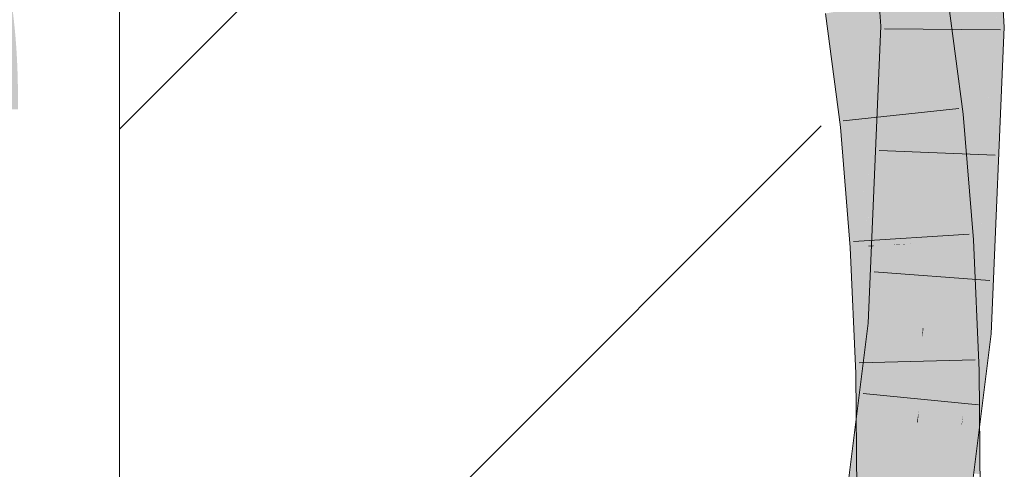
# Model space of a CAD drawing. Extents: x -720 to 300, y 62 to 1107.
# Tile 74 of 117: x 180.877 to 182.871, y 712.48 to 713.389. Entities that reach past the tile are written whole.
import ezdxf
from ezdxf.lldxf.tags import DXFTag

# ---------------------------------------------------------------- set-up
doc = ezdxf.new("R2010")
doc.units = 0
doc.layers.get('0').update_dxf_attribs({"lineweight": 35})
for name, color, linetype, lineweight, true_color in [('E_Detail_Beschriftung', 7, 'Continuous', 13, 0x009900), ('E_Detail_Wandschraffur', 7, 'Continuous', 5, 0xc0c0c0), ('E_Leerrohr 25-A06G9FMB8I', 7, 'Continuous', 9, 0xff8000), ('E_Leerrohr 25-Shading', 7, 'Continuous', 9, 0xff8000)]:
    doc.layers.add(name, color=color, linetype=linetype, lineweight=lineweight, true_color=true_color)
doc.layers.add('E_Detail_Linie_Text_Bem', color=7, linetype='Continuous', lineweight=13)
doc.styles.get("Standard").update_dxf_attribs({"font": 'ARIALN.TTF'})
tags = doc.linetypes.add('fein_strichliert', pattern=[4, 1, -2, 1]).pattern_tags.tags
tags[8:9] = [DXFTag(74, 4), DXFTag(75, 0), DXFTag(340, '0'), DXFTag(46, 0.0), DXFTag(50, 0.0), DXFTag(44, 0.0), DXFTag(45, 0.0)]
tags[6:7] = [DXFTag(74, 4), DXFTag(75, 0), DXFTag(340, '0'), DXFTag(46, 0.0), DXFTag(50, 0.0), DXFTag(44, 0.0), DXFTag(45, 0.0)]
tags[4:5] = [DXFTag(74, 4), DXFTag(75, 0), DXFTag(340, '0'), DXFTag(46, 0.0), DXFTag(50, 0.0), DXFTag(44, 0.0), DXFTag(45, 0.0)]

# ---------------------------------------------------------------- blocks, each defined once
blk = doc.blocks.new('Shading-A06G9FDB8I', base_point=(181.435, 714.5839))
at = {"layer": 'E_Leerrohr 25-Shading', "color": 31, "true_color": 0xfabd7f}
for points in [[(182.7273, 713.6497), (182.709, 713.611), (182.7458, 713.3754), (182.7178, 713.3757)], [(182.7458, 713.3754), (182.8342, 713.3746), (182.7273, 713.6497), (182.8151, 713.6603)], [(182.7178, 713.3757), (182.709, 713.611), (182.705, 713.3757), (182.6937, 713.5786)], [(182.705, 713.3757), (182.6937, 713.5786), (182.6967, 713.3759), (182.6832, 713.5562)], [(182.6967, 713.3759), (182.6832, 713.5562), (182.6922, 713.3759), (182.6759, 713.5408)], [(182.6624, 713.4534), (182.6922, 713.3759), (182.6736, 713.536), (182.6869, 713.4295)], [(182.6574, 713.3762), (182.6624, 713.4534), (182.65, 713.4858)], [(182.6574, 713.3762), (182.6922, 713.3759), (182.6624, 713.4534)], [(182.7197, 713.4344), (182.6324, 713.4211), (182.7511, 713.1942), (182.6632, 713.1849)], [(182.5583, 713.4098), (182.545, 713.4078), (182.5753, 713.1756)], [(182.5865, 713.1768), (182.5803, 713.4131), (182.5753, 713.1756), (182.5583, 713.4098)], [(182.5973, 713.1779), (182.5936, 713.4152), (182.5865, 713.1768), (182.5803, 713.4131)], [(182.5973, 713.1779), (182.6088, 713.1791), (182.5936, 713.4152), (182.613, 713.4182)], [(182.6088, 713.1791), (182.6632, 713.1849), (182.613, 713.4182), (182.6324, 713.4211)], [(182.6574, 713.3762), (182.6316, 712.7722), (182.6789, 713.1033)], [(182.6922, 713.3759), (182.6574, 713.3762), (182.6982, 713.2386), (182.6947, 713.2138)], [(182.6947, 713.2138), (182.6574, 713.3762), (182.6789, 713.1033)], [(182.7004, 713.1889), (182.6967, 713.3759), (182.6922, 713.3759)], [(182.7054, 712.9373), (182.705, 713.3757), (182.6967, 713.3759)], [(182.7178, 713.3757), (182.705, 713.3757), (182.7071, 712.7657), (182.7055, 712.7658)], [(182.7071, 712.7657), (182.7197, 712.7646), (182.7178, 713.3757), (182.7458, 713.3754)], [(182.7197, 712.7646), (182.8078, 712.757), (182.7458, 713.3754), (182.8342, 713.3746)], [(182.6947, 713.2138), (182.7004, 713.1889), (182.6982, 713.2386)], [(182.7037, 713.0206), (182.7004, 713.1889), (182.6789, 713.1033), (182.6947, 713.2138)], [(182.7511, 713.1942), (182.6632, 713.1849), (182.7719, 712.9415), (182.6837, 712.936)], [(182.5954, 712.9318), (182.5954, 712.9333), (182.5753, 713.1756), (182.5865, 713.1768)], [(182.5954, 712.9333), (182.5973, 713.1779), (182.5865, 713.1768)], [(182.5973, 713.1779), (182.5954, 712.9318), (182.6088, 713.1791), (182.6072, 712.9759)], [(182.664, 713.1752), (182.6632, 713.1849), (182.6068, 712.9324), (182.6072, 712.9759)], [(182.664, 713.1752), (182.6068, 712.9324), (182.6475, 712.9343)], [(182.6072, 712.9759), (182.6632, 713.1849), (182.6088, 713.1791)], [(182.6475, 712.9343), (182.6639, 712.9351), (182.664, 713.1752), (182.6773, 713.014)], [(182.6316, 712.7722), (182.6578, 712.7699), (182.6789, 713.1033), (182.6909, 712.9507)], [(182.7037, 713.0206), (182.6789, 713.1033), (182.6909, 712.9507)], [(182.6639, 712.9351), (182.6837, 712.936), (182.6773, 713.014)], [(182.6909, 712.9507), (182.7055, 712.7658), (182.7037, 713.0206), (182.7054, 712.9373)], [(182.6072, 712.9759), (182.5954, 712.9318), (182.6068, 712.9324)], [(182.6578, 712.7699), (182.7055, 712.7658), (182.6909, 712.9507)], [(182.6068, 712.9324), (182.5954, 712.9318), (182.6068, 712.9312), (182.5955, 712.9305)], [(182.6068, 712.9312), (182.5955, 712.9305), (182.6068, 712.8878)], [(182.6068, 712.8878), (182.5955, 712.9305), (182.6068, 712.6746)], [(182.6475, 712.9343), (182.6068, 712.9324), (182.6475, 712.9337), (182.6068, 712.9312)], [(182.6475, 712.9337), (182.6068, 712.9312), (182.6376, 712.7716), (182.6068, 712.8878)], [(182.633, 712.7426), (182.6861, 712.8804), (182.6639, 712.9348), (182.6837, 712.936)], [(182.6376, 712.7716), (182.6639, 712.9348), (182.6475, 712.9337)], [(182.6475, 712.9337), (182.6639, 712.9348), (182.6475, 712.9343), (182.6639, 712.9351)], [(182.6639, 712.9348), (182.6837, 712.936), (182.6639, 712.9351)], [(182.7719, 712.9415), (182.6837, 712.936), (182.7835, 712.6785), (182.6951, 712.6766)], [(182.6376, 712.7716), (182.6068, 712.8878), (182.633, 712.7426), (182.6068, 712.6746)], [(182.6449, 712.6755), (182.6861, 712.8804), (182.6221, 712.675), (182.633, 712.7426)], [(182.6951, 712.6766), (182.6861, 712.8804), (182.6449, 712.6755)], [(182.5489, 712.1127), (182.6315, 712.6108), (182.6316, 712.7722)], [(182.6316, 712.7722), (182.6315, 712.6108), (182.6578, 712.7699)], [(182.6315, 712.6108), (182.7055, 712.7658), (182.6578, 712.7699)], [(182.7055, 712.7658), (182.6315, 712.6108), (182.6853, 712.5753), (182.6314, 712.5782)], [(182.6364, 712.1003), (182.7239, 712.0879), (182.7197, 712.7646), (182.8078, 712.757)], [(182.7055, 712.7658), (182.6853, 712.5753), (182.7046, 712.7437)], [(182.7196, 712.7646), (182.6972, 712.5975), (182.7197, 712.7646), (182.6959, 712.5747)], [(182.7196, 712.7646), (182.7071, 712.7657), (182.6972, 712.5975)], [(182.7019, 712.6768), (182.7071, 712.7657), (182.7046, 712.7437)], [(182.7046, 712.7437), (182.7071, 712.7657), (182.7055, 712.7658)], [(182.633, 712.7426), (182.6068, 712.6746), (182.6221, 712.675)], [(182.6942, 712.5748), (182.7046, 712.7437), (182.6853, 712.5753)], [(182.6942, 712.5748), (182.6972, 712.5975), (182.7046, 712.7437), (182.7019, 712.6768)], [(182.6221, 712.675), (182.6068, 712.6746), (182.6075, 712.5796)], [(182.6075, 712.5796), (182.6261, 712.5784), (182.6221, 712.675), (182.6449, 712.6755)], [(182.6384, 712.6016), (182.6449, 712.6755), (182.6307, 712.6021)], [(182.6449, 712.6755), (182.6384, 712.6016), (182.6951, 712.6766), (182.6957, 712.5977)], [(182.7841, 712.5918), (182.7835, 712.6785), (182.6957, 712.5977), (182.6951, 712.6766)], [(182.6315, 712.6108), (182.6261, 712.5785), (182.6314, 712.5782)], [(182.6307, 712.6021), (182.6082, 712.486), (182.6384, 712.6016), (182.6282, 712.4846)], [(182.6957, 712.5977), (182.6384, 712.6016), (182.665, 712.4818), (182.6282, 712.4846)], [(182.6879, 712.48), (182.6957, 712.5977), (182.665, 712.4818)], [(182.6959, 712.575), (182.6957, 712.5977), (182.6903, 712.4799), (182.6879, 712.48)], [(182.6959, 712.5747), (182.6972, 712.5975), (182.6942, 712.5748)], [(182.7843, 712.5698), (182.7841, 712.5918), (182.6959, 712.575), (182.6957, 712.5977)], [(182.6261, 712.5785), (182.5489, 712.1127), (182.6314, 712.5782), (182.6309, 712.1011)], [(182.6075, 712.5796), (182.6082, 712.486), (182.6261, 712.5784)], [(182.6314, 712.5782), (182.6309, 712.1011), (182.6853, 712.5753)], [(182.6309, 712.1011), (182.6942, 712.5748), (182.6853, 712.5753)], [(182.6959, 712.5747), (182.6942, 712.5748), (182.6364, 712.1003), (182.6309, 712.1011)], [(182.6781, 712.2725), (182.6811, 712.2725), (182.6959, 712.575), (182.6966, 712.4794)], [(182.6966, 712.4794), (182.785, 712.4728), (182.6959, 712.575), (182.7843, 712.5698)], [(182.6082, 712.486), (182.6098, 712.2731), (182.6282, 712.4846)], [(182.6282, 712.4846), (182.6098, 712.2731), (182.665, 712.4818)], [(182.674, 712.2725), (182.6879, 712.48), (182.6098, 712.2731), (182.665, 712.4818)], [(182.6879, 712.48), (182.674, 712.2725), (182.6903, 712.4799), (182.6781, 712.2725)]]:
    blk.add_solid(points, dxfattribs=at)
at = {"layer": 'E_Leerrohr 25-Shading', "color": 43, "true_color": 0xd7ab7f}
for points in [[(182.8265, 713.6181), (182.8151, 713.6603), (182.8457, 713.3745), (182.8342, 713.3746)], [(182.65, 713.4858), (182.6032, 713.6347), (182.6483, 713.3762), (182.6208, 713.3765)], [(182.8362, 713.5822), (182.8265, 713.6181), (182.851, 713.3745), (182.8457, 713.3745)], [(182.851, 713.3745), (182.8544, 713.3745), (182.8362, 713.5822), (182.8427, 713.5578)], [(182.8427, 713.5578), (182.8544, 713.3745), (182.847, 713.5417), (182.856, 713.3745)], [(182.65, 713.4858), (182.6483, 713.3762), (182.6547, 713.3762)], [(182.6547, 713.3762), (182.6574, 713.3762), (182.65, 713.4858)], [(182.8517, 713.455), (182.856, 713.3745), (182.8637, 713.4798), (182.8708, 713.3743)], [(182.7389, 713.4141), (182.7349, 713.4367), (182.7373, 713.2996), (182.7197, 713.4344)], [(182.7875, 713.1981), (182.7559, 713.4399), (182.7776, 713.197), (182.7349, 713.4367)], [(182.545, 713.4078), (182.5088, 713.4022), (182.5753, 713.1756), (182.5389, 713.1718)], [(182.7776, 713.197), (182.7389, 713.4141), (182.7511, 713.1942), (182.7373, 713.2996)], [(182.6483, 713.3762), (182.6208, 713.3765), (182.6058, 712.7744), (182.5952, 712.7753)], [(182.6547, 713.3762), (182.6483, 713.3762), (182.6241, 712.7728), (182.6058, 712.7744)], [(182.6241, 712.7728), (182.6316, 712.7722), (182.6547, 713.3762), (182.6574, 713.3762)], [(182.8342, 713.3746), (182.8078, 712.757), (182.8457, 713.3745), (182.8129, 712.7566)], [(182.8249, 712.9446), (182.8135, 712.7565), (182.8708, 713.3743), (182.8442, 712.7539)], [(182.8427, 713.2042), (182.8249, 712.9446), (182.856, 713.3745), (182.8708, 713.3743)], [(182.851, 713.3745), (182.8249, 712.9446), (182.8544, 713.3745)], [(182.851, 713.3745), (182.8457, 713.3745), (182.826, 712.9623), (182.8257, 712.9977)], [(182.8544, 713.3745), (182.8427, 713.2042), (182.856, 713.3745)], [(182.7776, 713.197), (182.7511, 713.1942), (182.8079, 712.9438), (182.7719, 712.9415)], [(182.8005, 713.0397), (182.7875, 713.1981), (182.7964, 713.0397), (182.7776, 713.197)], [(182.5753, 713.1756), (182.5389, 713.1718), (182.5955, 712.9305), (182.5589, 712.9282)], [(182.8079, 712.9438), (182.8084, 712.9438), (182.7964, 713.0397), (182.8005, 713.0397)], [(182.8257, 712.9977), (182.8129, 712.7566), (182.826, 712.9623), (182.8135, 712.7565)], [(182.5953, 712.9305), (182.5589, 712.9282), (182.5884, 712.6743), (182.5702, 712.6738)], [(182.6014, 712.6745), (182.5954, 712.9305), (182.5884, 712.6743), (182.5953, 712.9305)], [(182.6068, 712.6746), (182.5955, 712.9305), (182.6014, 712.6745), (182.5954, 712.9305)], [(182.8084, 712.9438), (182.7719, 712.9415), (182.8201, 712.6793), (182.7835, 712.6785)], [(182.6241, 712.7728), (182.6058, 712.7744), (182.544, 712.1135), (182.532, 712.1152)], [(182.544, 712.1135), (182.5489, 712.1127), (182.6241, 712.7728), (182.6316, 712.7722)], [(182.5842, 712.5809), (182.6058, 712.7744), (182.5709, 712.5816), (182.5952, 712.7753)], [(182.8078, 712.757), (182.8078, 712.757), (182.7876, 712.5916), (182.7843, 712.5698)], [(182.8442, 712.7539), (182.7876, 712.5916), (182.8209, 712.5678), (182.785, 712.5698)], [(182.8078, 712.757), (182.7876, 712.5916), (182.8129, 712.7566)], [(182.801, 712.6791), (182.7876, 712.5916), (182.8135, 712.7565), (182.8442, 712.7539)], [(182.8129, 712.7566), (182.801, 712.6791), (182.8135, 712.7565)], [(182.5853, 712.6053), (182.5884, 712.6743), (182.5707, 712.6062), (182.5702, 712.6738)], [(182.6006, 712.58), (182.6014, 712.6745), (182.5842, 712.5809), (182.5884, 712.6743)], [(182.6075, 712.5796), (182.6068, 712.6746), (182.6006, 712.58), (182.6014, 712.6745)], [(182.7841, 712.5918), (182.8208, 712.5893), (182.7835, 712.6785), (182.8201, 712.6793)], [(182.5727, 712.3292), (182.5853, 712.6053), (182.5707, 712.6062)], [(182.7988, 712.4717), (182.7841, 712.5918), (182.7887, 712.4725)], [(182.8208, 712.5893), (182.7841, 712.5918), (182.8217, 712.47), (182.7988, 712.4717)], [(182.7843, 712.5698), (182.7877, 712.4726), (182.7841, 712.5918), (182.7887, 712.4725)], [(182.7876, 712.5916), (182.7843, 712.5698), (182.785, 712.5698)], [(182.532, 712.1152), (182.5842, 712.5809), (182.5127, 712.1179), (182.5709, 712.5816)], [(182.58, 712.4882), (182.5999, 712.4866), (182.5842, 712.5809), (182.6006, 712.58)], [(182.5999, 712.4866), (182.6082, 712.486), (182.6006, 712.58), (182.6075, 712.5796)], [(182.7843, 712.5698), (182.7239, 712.0879), (182.785, 712.5698), (182.7262, 712.0875)], [(182.785, 712.5698), (182.7262, 712.0875), (182.8209, 712.5678), (182.7602, 712.0827)], [(182.7934, 712.2715), (182.7947, 712.2715), (182.785, 712.4728), (182.7843, 712.5698)], [(182.5727, 712.3292), (182.5982, 712.2732), (182.58, 712.4882), (182.5999, 712.4866)], [(182.5982, 712.2732), (182.6098, 712.2731), (182.5999, 712.4866), (182.6082, 712.486)]]:
    blk.add_solid(points, dxfattribs=at)
blk = doc.blocks.new('Referenz-A06G9FMD8I')
at = {"layer": 'E_Detail_Linie_Text_Bem', "linetype": 'Continuous', "ltscale": 0.13}
blk.add_line((181.0792, 703.7996), (181.0792, 715.5996), dxfattribs=at)
at = {"layer": 'E_Detail_Wandschraffur', "linetype": 'fein_strichliert', "ltscale": 0.13}
blk.add_line((181.0792, 713.1679), (182.1723, 714.2611), dxfattribs=at)
at = {"layer": 'E_Detail_Wandschraffur', "linetype": 'ByBlock', "ltscale": 0.13}
blk.add_line((181.0792, 711.7537), (182.5001, 713.1746), dxfattribs=at)
at = {"layer": 'E_Leerrohr 25-A06G9FMB8I', "linetype": 'Continuous', "ltscale": 0.13}
for p, q in [((182.8708, 713.3743), (182.8514, 713.6648)), ((182.6208, 713.3765), (182.6032, 713.6347)), ((182.7559, 713.4399), (182.7875, 713.1981)), ((182.5088, 713.4022), (182.5389, 713.1717)), ((182.5952, 712.7753), (182.6208, 713.3765)), ((182.863, 713.3689), (182.628, 713.371)), ((182.8442, 712.7539), (182.8708, 713.3743)), ((182.5448, 713.1846), (182.7784, 713.2099)), ((182.7875, 713.1981), (182.8084, 712.9438)), ((182.5389, 713.1717), (182.5589, 712.9282)), ((182.8523, 713.1154), (182.6175, 713.125)), ((182.5654, 712.9405), (182.7999, 712.9557)), ((182.5589, 712.9282), (182.5702, 712.6738)), ((182.8084, 712.9438), (182.8201, 712.6793)), ((182.8414, 712.8619), (182.607, 712.8789)), ((182.5127, 712.1179), (182.5952, 712.7753)), ((182.7602, 712.0827), (182.8442, 712.7539)), ((182.5767, 712.6954), (182.8116, 712.7014)), ((182.5702, 712.6738), (182.5732, 712.2734)), ((182.8201, 712.6793), (182.8231, 712.2713)), ((182.8187, 712.6102), (182.5848, 712.6331))]:
    blk.add_line(p, q, dxfattribs=at)
at = {"layer": 'E_Detail_Beschriftung', "linetype": 'Continuous', "ltscale": 0.13, "insert": (175.1505, 714.1084), "char_height": 1.4, "attachment_point": 1}
blk.add_mtext('{\\fArial Narrow;Endtülle}', dxfattribs=at)

msp = doc.modelspace()

# ---------------------------------------------------------------- block references
at = {"color": 8, "lineweight": 25, "ltscale": 0.25, "true_color": 0x808080}
msp.add_blockref('Referenz-A06G9FMD8I', (0, 0), dxfattribs=at)
msp.add_blockref('Shading-A06G9FDB8I', (181.435, 714.5839))

doc.saveas('drawing.dxf')
